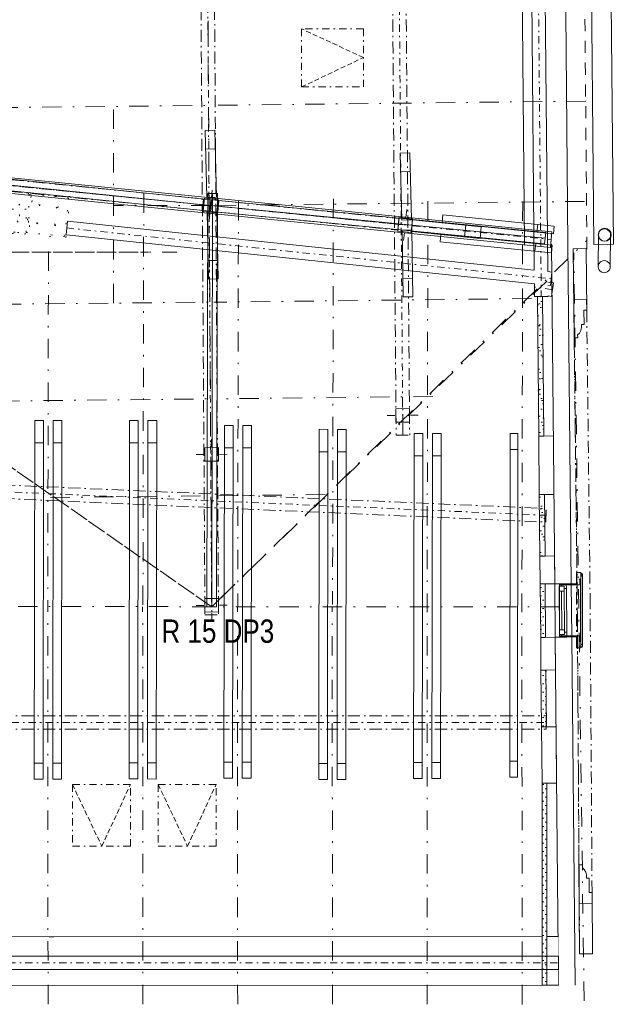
# Model space of a CAD drawing. Header units: millimetres. Extents: x -60701 to 301, y -7236 to 19148.
# Tile 4 of 5: x -6062 to 74, y 155 to 10323. Entities that reach past the tile are written whole.
import ezdxf
from ezdxf.enums import TextEntityAlignment as Align

# ---------------------------------------------------------------- set-up
doc = ezdxf.new("R2010")
doc.units = ezdxf.units.MM
doc.header["$MEASUREMENT"] = 0
doc.set_wipeout_variables(frame=1)
for name, pattern in [('Tečkovaná L', [257.5, 15, -242.5]), ('Wipeout_Contour', [1000, 0, -1000]), ('Čerchovaná', [450, 200, -117.5, 15, -117.5]), ('Čerchovaná M', [225, 125, -42.5, 15, -42.5]), ('Čerchovaná S', [175, 75, -42.5, 15, -42.5]), ('čárkovaná 3', [75, 50, -25]), ('Čárkovaná M', [225, 125, -100])]:
    doc.linetypes.add(name, pattern=pattern)
doc.layers.get('0').update_dxf_attribs({"color": 252, "lineweight": 0})
for name, color, linetype, lineweight in [('2D prvky - obecné', 252, 'Continuous', 0), ('3D prvky fasada stavajici', 252, 'Continuous', 0), ('Konstrukce - krov', 252, 'Continuous', 0), ('Konstrukce - nosné', 252, 'Continuous', 0), ('Nové_0', 252, 'Continuous', 0), ('Nové_Konstrukce - krov', 252, 'Continuous', 0), ('Nové_Konstrukce - nosné', 252, 'Continuous', 0), ('Nové_Kresby a obrázky', 252, 'Continuous', 0), ('Nové_TZB - VZT', 252, 'Continuous', 0), ('Nové_Výplně - Povrchové', 252, 'Continuous', 0), ('Nové_Výplně – Řezové', 252, 'Continuous', 0), ('Otvory – Okna', 252, 'Continuous', 0), ('Pož_text', 1, 'Continuous', 35), ('TZB - VZT', 252, 'Continuous', 0)]:
    doc.layers.add(name, color=color, linetype=linetype, lineweight=lineweight)
doc.styles.add('PBŘ popis', font='arial.ttf', dxfattribs={"width": 0.8})
pattern_1 = [(45, (0, 175), (-55.6847, 55.6847), [0, -52.5, 0, -78.75]), (110, (175, 175), (74.0008, 26.9341), [0, -38.5, 0, -66.5])]
pattern_2 = [(0, (0, 0), (0, 86.6025), [0, -50]), (0, (25, 43.3), (0, 86.6025), [0, -50])]

# ---------------------------------------------------------------- blocks, each defined once
blk = doc.blocks.new('Systémový komín s jedním průduchem 25')
at = {"layer": 'Konstrukce - nosné', "color": 254, "linetype": 'Tečkovaná L', "lineweight": 13, "true_color": 0xcccccc}
for p, q in [((-100, -100), (100, 100)), ((-100, 100), (100, -100))]:
    blk.add_line(p, q, dxfattribs=at)
at = {"layer": 'Konstrukce - nosné', "color": 254, "linetype": 'Tečkovaná L', "lineweight": 13, "true_color": 0xcccccc, "flags": 128}
for points in [[(-215, -215), (215, -215), (215, 215), (-215, 215)], [(-200, -200), (200, -200), (200, 200), (-200, 200)], [(-200, -200), (-200, 200), (200, 200), (200, -200)], [(-100, -100), (-100, 100), (100, 100), (100, -100)]]:
    blk.add_lwpolyline(points, close=True, dxfattribs=at)

msp = doc.modelspace()

# ---------------------------------------------------------------- hatches: boundary and pattern name
at = {"layer": 'Nové_Výplně – Řezové', "linetype": 'Continuous'}
h = msp.add_hatch(dxfattribs=at)
h.set_pattern_fill('OMÍTKA_02_0001', color=256, style=0, pattern_type=2)
h.set_pattern_definition(pattern_1)
h.paths.add_polyline_path([(-696, 6024), (-644, 6024), (-657, 7465), (-710, 7465)])
h = msp.add_hatch(dxfattribs=at)
h.set_pattern_fill('OMÍTKA_02_0001', color=256, style=0, pattern_type=2)
h.set_pattern_definition(pattern_1)
h.paths.add_polyline_path([(-685, 4783), (-632, 4784), (-638, 5419), (-691, 5419)])

# ---------------------------------------------------------------- linework, layer by layer
at = {"layer": '2D prvky - obecné', "linetype": 'Čárkovaná M'}
msp.add_line((-199, 7955), (-287, 18114), dxfattribs=at)
at = {"layer": '2D prvky - obecné', "linetype": 'Čerchovaná'}
for q in [(-4141, 14406), (-11329, 9302)]:
    msp.add_line((-4077, 4260), q, dxfattribs=at)
at = {"layer": '3D prvky fasada stavajici', "linetype": 'Continuous'}
for p, q in [((-83, 7773), (-79, 8100)), ((-83, 7773), (-79, 8100)), ((46, 8099), (42, 7772)), ((46, 8099), (42, 7772))]:
    msp.add_line(p, q, dxfattribs=at)
at = {"layer": '3D prvky fasada stavajici', "linetype": 'Continuous', "extrusion": (0, 0, -1)}
for centre, major_axis, start_param, end_param in [((-17, 8100), (44.2, 44.2), 3.936352, 7.077945), ((-17, 8100), (44.2, 44.2), 3.936352, 7.077945), ((-17, 8100), (44.2, 44.2), 3.936352, 7.077945), ((-17, 8100), (44.2, 44.2), 0.794759, 3.936352), ((-17, 8100), (44.2, 44.2), 0.794759, 3.936352), ((-17, 8100), (44.2, 44.2), 0.794759, 3.936352), ((-20, 7773), (-44.2, 44.2), 5.507148, 8.648741), ((-20, 7773), (-44.2, 44.2), 5.507148, 8.648741), ((-20, 7773), (-44.2, 44.2), 5.507148, 8.648741), ((-20, 7773), (44.2, 44.2), 0.794759, 3.936352), ((-20, 7773), (44.2, 44.2), 0.794759, 3.936352), ((-20, 7773), (44.2, 44.2), 0.794759, 3.936352)]:
    msp.add_ellipse(centre, major_axis=major_axis, ratio=1, start_param=start_param, end_param=end_param, dxfattribs=at)
at = {"layer": 'Konstrukce - krov', "linetype": 'Continuous'}
for p, q in [((-837, 17851), (-743, 7736)), ((-697, 17852), (-603, 7721)), ((-11181, 9190), (-4086, 8464)), ((-11181, 9190), (-4086, 8464)), ((-10876, 9162), (-561, 8132)), ((-4044, 9181), (-4144, 9179)), ((-4144, 9179), (-4128, 8488)), ((-4028, 8491), (-4044, 9181)), ((-11194, 9071), (-4098, 8344)), ((-11194, 9071), (-4098, 8344)), ((-11188, 9130), (-4092, 8404)), ((-10892, 9003), (-577, 7972)), ((-4140, 8986), (-4040, 8989)), ((-2028, 8947), (-2128, 8944)), ((-2128, 8944), (-2111, 8254)), ((-2011, 8256), (-2028, 8947)), ((-2123, 8752), (-2023, 8755)), ((-4080, 8483), (-4072, 8563)), ((-4128, 8488), (-4028, 8491)), ((-4119, 8528), (-4127, 4260)), ((-4119, 8528), (-4127, 4260)), ((-4019, 8527), (-4119, 8528)), ((-4019, 8527), (-4119, 8528)), ((-4086, 8464), (-4098, 8344)), ((-4086, 8464), (-4098, 8344)), ((-4075, 8462), (-4086, 8343)), ((-4075, 8462), (-4086, 8343)), ((-4069, 8528), (-4077, 4260)), ((-625, 8126), (-4075, 8462)), ((-625, 8126), (-4075, 8462)), ((-4019, 8527), (-4027, 4260)), ((-4019, 8527), (-4027, 4260)), ((-4168, 8411), (-4247, 8419)), ((-636, 8007), (-4086, 8343)), ((-636, 8007), (-4086, 8343)), ((-630, 8067), (-4081, 8403)), ((-4008, 8396), (-3929, 8388)), ((-2070, 8282), (-2062, 8362)), ((-5583, 8102), (-5569, 8241)), ((-5569, 8241), (-743, 7736)), ((-4124, 8334), (-4024, 8336)), ((-4111, 7644), (-4124, 8334)), ((-4096, 8324), (-4104, 8244)), ((-4024, 8336), (-4011, 7646)), ((-2111, 8254), (-2011, 8256)), ((-2001, 8255), (-2013, 8136)), ((-1292, 8185), (-2001, 8255)), ((-1689, 8308), (-1697, 8229)), ((-1689, 8308), (-1697, 8229)), ((-538, 8192), (-1689, 8308)), ((-2158, 8211), (-2237, 8219)), ((-2109, 8150), (-2009, 8152)), ((-2100, 7460), (-2109, 8150)), ((-2013, 8136), (-1304, 8065)), ((-2009, 8152), (-2000, 7461)), ((-1998, 8195), (-1919, 8187)), ((-1697, 8229), (-546, 8113)), ((-1452, 8201), (-1464, 8081)), ((-1304, 8065), (-1292, 8185)), ((-708, 8209), (-716, 8130)), ((-546, 8113), (-538, 8192)), ((-5583, 8102), (-742, 7595)), ((-2086, 8123), (-2094, 8044)), ((-1709, 8109), (-1717, 8030)), ((-1709, 8109), (-1717, 8030)), ((-558, 7993), (-1709, 8109)), ((-636, 8007), (-625, 8126)), ((-636, 8007), (-625, 8126)), ((-577, 7972), (-561, 8132)), ((-1717, 8030), (-566, 7914)), ((-728, 8010), (-736, 7931)), ((-566, 7914), (-558, 7993)), ((-341, 7957), (-208, 7959)), ((-341, 7957), (-331, 7037)), ((-208, 7959), (-201, 7325)), ((-4115, 7836), (-4015, 7838)), ((-4011, 7646), (-4111, 7644)), ((-2102, 7652), (-2002, 7653)), ((-603, 7721), (-562, 7717)), ((-577, 7578), (-562, 7717)), ((-742, 7595), (-741, 7465)), ((-545, 7604), (-602, 7613)), ((-602, 7581), (-577, 7578)), ((-545, 7604), (-566, 7466)), ((-2000, 7461), (-2100, 7460)), ((-741, 7465), (-601, 7466)), ((-566, 7466), (-601, 7471)), ((-601, 7471), (-601, 7466)), ((-202, 7436), (-335, 7435)), ((-202, 7436), (-201, 7325)), ((-231, 7325), (-229, 7177)), ((-201, 7325), (-231, 7325)), ((-229, 7177), (-255, 7177)), ((-294, 7038), (-331, 7037)), ((-295, 7069), (-294, 7038)), ((-2104, 6317), (-2105, 6397)), ((-2183, 6236), (-2263, 6235)), ((-2023, 6238), (-1943, 6239)), ((-2102, 6157), (-2102, 6077)), ((-4078, 5913), (-4079, 5993)), ((-4158, 5832), (-4238, 5832)), ((-3998, 5834), (-3918, 5835)), ((-4077, 5753), (-4076, 5673)), ((-4078, 4356), (-4079, 4436)), ((-4158, 4275), (-4238, 4274)), ((-3998, 4277), (-3918, 4278)), ((-4127, 4260), (-4027, 4260)), ((-4127, 4260), (-4027, 4260)), ((-4077, 4196), (-4076, 4116)), ((-275, 676), (-281, 1596)), ((-245, 1596), (-281, 1596)), ((-245, 1596), (-244, 1565)), ((-177, 1458), (-203, 1458)), ((-177, 1458), (-176, 1310)), ((-146, 1310), (-176, 1310)), ((-142, 676), (-146, 1310)), ((-146, 1310), (-145, 1199)), ((-145, 1199), (-278, 1198)), ((-142, 676), (-275, 676))]:
    msp.add_line(p, q, dxfattribs=at)
at = {"layer": 'Konstrukce - krov', "linetype": 'Čerchovaná S'}
for p, q in [((-767, 17851), (-671, 7465)), ((-2186, 16399), (-2101, 6033)), ((-4144, 14494), (-4077, 4178)), ((-10884, 9082), (-569, 8052)), ((-7719, 8766), (-4167, 8412)), ((-4008, 8396), (-2148, 8210)), ((-5576, 8172), (-569, 7648)), ((-555, 7535), (-730, 7562))]:
    msp.add_line(p, q, dxfattribs=at)
at = {"layer": 'Konstrukce - krov', "linetype": 'Čerchovaná M'}
for p, q in [((-2256, 16399), (-2171, 6033)), ((-2116, 16400), (-2031, 6034)), ((-4214, 14494), (-4147, 4178)), ((-4074, 14495), (-4007, 4179)), ((-7713, 8826), (-4161, 8472)), ((-7725, 8706), (-4173, 8353)), ((-4173, 8353), (-4161, 8472)), ((-4014, 8336), (-4002, 8455)), ((-4002, 8455), (-2142, 8269)), ((-4014, 8336), (-2154, 8150)), ((-2154, 8150), (-2142, 8269)), ((-2171, 6033), (-2031, 6034)), ((-146, 1310), (-166, 4318)), ((-4147, 4178), (-4007, 4179))]:
    msp.add_line(p, q, dxfattribs=at)
at = {"layer": 'Konstrukce - krov', "linetype": 'Čerchovaná'}
for p, q in [((-211, 9482), (-4111, 9438)), ((-11230, 9363), (-4117, 9438)), ((-10704, 8868), (-4104, 4279)), ((-225, 8447), (-4125, 8404)), ((-9926, 8327), (-5979, 8368)), ((-772, 7443), (-4055, 7406)), ((-8497, 7360), (-4055, 7407)), ((-7165, 6375), (-4095, 6407)), ((-1791, 6432), (-4027, 6407)), ((-5743, 5390), (-4073, 5407)), ((-2904, 5419), (-4015, 5407))]:
    msp.add_line(p, q, dxfattribs=at)
at = {"layer": 'Konstrukce - krov', "linetype": 'Continuous', "flags": 128}
for points in [[(-4165, 8341), (-4025, 8327), (-4011, 8466), (-4151, 8480)], [(-2155, 8140), (-2015, 8126), (-2001, 8265), (-2141, 8279)], [(-2173, 6166), (-2033, 6168), (-2034, 6308), (-2174, 6306)], [(-4147, 5763), (-4007, 5764), (-4008, 5904), (-4148, 5903)], [(-4147, 4205), (-4007, 4207), (-4008, 4347), (-4148, 4345)]]:
    msp.add_lwpolyline(points, close=True, dxfattribs=at)
for points in [[(-335, 7435), (-331, 7120), (-331, 7037)], [(-255, 7177), (-256, 7144), (-263, 7113), (-276, 7087), (-295, 7069)], [(-281, 1596), (-280, 1513), (-278, 1198)], [(-244, 1565), (-226, 1547), (-212, 1521), (-204, 1491), (-203, 1458)]]:
    msp.add_lwpolyline(points, dxfattribs=at)
at = {"layer": 'Konstrukce - krov', "linetype": 'Continuous'}
for p in [(-4088, 8404), (-2078, 8203), (-2103, 6237), (-4078, 5833), (-4078, 4276)]:
    msp.add_point(p, dxfattribs=at)
at = {"layer": 'Konstrukce - nosné', "linetype": 'Tečkovaná L'}
for p, q in [((-5968, 8540), (-6012, 8113)), ((-5954, 8524), (-5995, 8126)), ((-5995, 8126), (-5954, 8524)), ((-5540, 8496), (-5968, 8540)), ((-5556, 8483), (-5954, 8524)), ((-5954, 8524), (-5556, 8483)), ((-5597, 8085), (-5556, 8483)), ((-5556, 8483), (-5597, 8085)), ((-5584, 8069), (-5540, 8496)), ((-5885, 8215), (-5865, 8414)), ((-5885, 8215), (-5666, 8394)), ((-5865, 8414), (-5666, 8394)), ((-5865, 8414), (-5687, 8195)), ((-5666, 8394), (-5687, 8195)), ((-5687, 8195), (-5885, 8215)), ((-6012, 8113), (-5584, 8069)), ((-5995, 8126), (-5597, 8085)), ((-5597, 8085), (-5995, 8126))]:
    msp.add_line(p, q, dxfattribs=at)
at = {"layer": 'Konstrukce - nosné', "linetype": 'Continuous', "flags": 128}
for points in [[(-395, 8006), (-483, 17969)], [(-929, 17552), (-845, 8003)], [(-546, 6025), (-696, 6024)], [(-696, 6024), (-691, 5419)], [(-541, 5420), (-546, 6025)], [(-691, 5419), (-541, 5420)], [(-535, 4785), (-685, 4783)], [(-685, 4783), (-682, 4496)], [(-677, 3943), (-674, 3607)], [(-674, 3607), (-524, 3608)], [(-518, 3022), (-668, 3021)], [(-668, 3021), (-662, 2438)], [(-512, 2440), (-518, 3022)], [(-662, 2438), (-512, 2440)]]:
    msp.add_lwpolyline(points, dxfattribs=at)
at = {"layer": 'Nové_0', "linetype": 'Continuous'}
msp.add_circle((-15, 8102), 66.9, dxfattribs=at)
at = {"layer": 'Nové_Konstrukce - krov', "linetype": 'Čerchovaná'}
for p, q in [((-4780, 8529), (-4788, 4262)), ((-3801, 8448), (-3809, 4261)), ((-2820, 8472), (-2828, 4284)), ((-1843, 8449), (-1851, 4262)), ((-863, 8447), (-871, 4259)), ((-5765, 7928), (-5772, 4262))]:
    msp.add_line(p, q, dxfattribs=at)
at = {"layer": 'Nové_Konstrukce - krov', "linetype": 'Continuous'}
for p, q in [((-5911, 2480), (-5906, 6184)), ((-5906, 6184), (-5816, 6184)), ((-5816, 6184), (-5821, 2479)), ((-5721, 2479), (-5716, 6184)), ((-5716, 6184), (-5626, 6184)), ((-5626, 6184), (-5631, 2479)), ((-4931, 2483), (-4926, 6184)), ((-4926, 6184), (-4836, 6184)), ((-4836, 6184), (-4841, 2483)), ((-4741, 2483), (-4736, 6184)), ((-4736, 6184), (-4646, 6184)), ((-4646, 6184), (-4651, 2482)), ((-3951, 2489), (-3946, 6134)), ((-3946, 6134), (-3856, 6134)), ((-3856, 6134), (-3861, 2489)), ((-3761, 2489), (-3756, 6134)), ((-3756, 6134), (-3666, 6134)), ((-3666, 6134), (-3671, 2489)), ((-2971, 2476), (-2966, 6093)), ((-2966, 6093), (-2876, 6092)), ((-2876, 6092), (-2881, 2476)), ((-2781, 2476), (-2776, 6092)), ((-2776, 6092), (-2686, 6092)), ((-2686, 6092), (-2691, 2476)), ((-1991, 2488), (-1986, 6051)), ((-1986, 6051), (-1896, 6051)), ((-1896, 6051), (-1901, 2488)), ((-1801, 2487), (-1796, 6050)), ((-1796, 6050), (-1706, 6050)), ((-1706, 6050), (-1711, 2487)), ((-997, 2500), (-993, 6050)), ((-993, 6050), (-913, 6050)), ((-913, 6050), (-917, 2500)), ((-5816, 5953), (-5906, 5953)), ((-5626, 5953), (-5716, 5953)), ((-4836, 5953), (-4926, 5953)), ((-4646, 5953), (-4736, 5953)), ((-3857, 5903), (-3947, 5903)), ((-3667, 5903), (-3757, 5903)), ((-2876, 5861), (-2966, 5862)), ((-2686, 5861), (-2776, 5861)), ((-1896, 5820), (-1986, 5820)), ((-1706, 5819), (-1796, 5819)), ((-913, 5883), (-993, 5884)), ((-5821, 2646), (-5911, 2646)), ((-5631, 2646), (-5721, 2646)), ((-4840, 2649), (-4930, 2649)), ((-4650, 2649), (-4740, 2649)), ((-3861, 2656), (-3951, 2656)), ((-3671, 2655), (-3761, 2656)), ((-1900, 2654), (-1990, 2654)), ((-1710, 2654), (-1800, 2654)), ((-917, 2667), (-997, 2667)), ((-2881, 2643), (-2971, 2643)), ((-2691, 2643), (-2781, 2643)), ((-5821, 2479), (-5911, 2480)), ((-5631, 2479), (-5721, 2479)), ((-4841, 2483), (-4931, 2483)), ((-4651, 2482), (-4741, 2483)), ((-3861, 2489), (-3951, 2489)), ((-3671, 2489), (-3761, 2489)), ((-2881, 2476), (-2971, 2476)), ((-2691, 2476), (-2781, 2476)), ((-1901, 2488), (-1991, 2488)), ((-1711, 2487), (-1801, 2487)), ((-917, 2500), (-997, 2500))]:
    msp.add_line(p, q, dxfattribs=at)
at = {"layer": 'Nové_Konstrukce - krov', "linetype": 'Čerchovaná M'}
for p, q in [((-15900, 5939), (-619, 5275)), ((-15906, 5799), (-625, 5135)), ((-625, 5135), (-619, 5275))]:
    msp.add_line(p, q, dxfattribs=at)
at = {"layer": 'Nové_Konstrukce - krov', "linetype": 'Čerchovaná S'}
msp.add_line((-15903, 5869), (-622, 5205), dxfattribs=at)
at = {"layer": 'Nové_Konstrukce - krov', "linetype": 'Continuous', "flags": 128}
for points in [[(-221, 18185), (-126, 8002), (74, 8004), (-23, 18373)], [(-913, 6050), (-917, 2500), (-997, 2500), (-993, 6050)]]:
    msp.add_lwpolyline(points, close=True, dxfattribs=at)
for points in [[(-265, 3962), (-484, 3962)], [(-484, 3962), (-484, 3949)], [(-484, 3949), (-306, 3949)], [(-306, 3949), (-306, 3835)], [(-274, 3949), (-265, 3949)], [(-274, 3901), (-274, 3949)], [(-263, 3901), (-274, 3901)], [(-265, 3949), (-265, 3962)], [(-263, 3876), (-263, 3901)], [(-253, 3873), (-263, 3876)], [(-246, 3864), (-253, 3873)], [(-246, 3853), (-246, 3864)], [(-306, 3835), (-263, 3835)], [(-263, 3841), (-253, 3845)], [(-263, 3835), (-263, 3841)], [(-253, 3845), (-246, 3853)]]:
    msp.add_lwpolyline(points, dxfattribs=at)
at = {"layer": 'Nové_Kresby a obrázky', "linetype": 'Čerchovaná S'}
for p, q in [((-2510, 10229), (-3149, 10229)), ((-3149, 10229), (-3149, 9628)), ((-2510, 9628), (-2510, 10229)), ((-3149, 9628), (-2510, 9628)), ((-4917, 2426), (-5517, 2426)), ((-5517, 2426), (-5517, 1787)), ((-4917, 1787), (-4917, 2426)), ((-4031, 2426), (-4631, 2426)), ((-4631, 2426), (-4631, 1787)), ((-4031, 1787), (-4031, 2426)), ((-5517, 1787), (-4917, 1787)), ((-4631, 1787), (-4031, 1787))]:
    msp.add_line(p, q, dxfattribs=at)
at = {"layer": 'Nové_Kresby a obrázky', "linetype": 'čárkovaná 3'}
for p, q in [((-2510, 9932), (-3149, 10229)), ((-3149, 9628), (-2510, 9932)), ((-5517, 2426), (-5213, 1787)), ((-5213, 1787), (-4917, 2426)), ((-4631, 2426), (-4327, 1787)), ((-4327, 1787), (-4031, 2426))]:
    msp.add_line(p, q, dxfattribs=at)
at = {"layer": 'Nové_TZB - VZT', "linetype": 'Čerchovaná'}
for p, q in [((-5091, 7396), (-5091, 9428)), ((-6615, 7924), (-4731, 7924)), ((-6388, 7924), (-4438, 7924))]:
    msp.add_line(p, q, dxfattribs=at)
at = {"layer": 'Nové_Výplně – Řezové', "linetype": 'Continuous', "flags": 128}
for points in [[(-696, 6024), (-644, 6024), (-657, 7465), (-710, 7465)], [(-685, 4783), (-632, 4784), (-638, 5419), (-691, 5419)]]:
    msp.add_lwpolyline(points, close=True, dxfattribs=at)
at = {"layer": 'Otvory – Okna', "linetype": 'Continuous'}
for p, q in [((-486, 4423), (-482, 4023)), ((-486, 4423), (-436, 4423)), ((-486, 4423), (-482, 4023)), ((-461, 4423), (-457, 4023)), ((-432, 4023), (-436, 4423)), ((-432, 4023), (-482, 4023))]:
    msp.add_line(p, q, dxfattribs=at)
at = {"layer": 'TZB - VZT', "linetype": 'Čerchovaná'}
msp.add_line((-4088, 8404), (-5091, 8404), dxfattribs=at)

# ---------------------------------------------------------------- block references
at = {"layer": 'Konstrukce - nosné', "linetype": 'Tečkovaná L', "zscale": 1000, "rotation": 354.1073914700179}
msp.add_blockref('Systémový komín s jedním průduchem 25', (-6162, 8335), dxfattribs=at)

# ---------------------------------------------------------------- texts
at = {"layer": 'Pož_text', "ltscale": 75, "style": 'PBŘ popis', "width": 0.8}
msp.add_text('R 15 DP3', height=240.6, dxfattribs=at).set_placement((-4014, 4009), align=Align.MIDDLE)

# ---------------------------------------------------------------- wipeouts: each hides what was drawn before it
at = {"linetype": 'Wipeout_Contour', "ltscale": 72986.366159}
msp.add_wipeout([(-306, 4613), (-306, 4499), (-484, 4499), (-484, 4486), (-265, 4486), (-265, 4499), (-274, 4499), (-274, 4547), (-263, 4547), (-263, 4572), (-253, 4575), (-246, 4584), (-246, 4595), (-253, 4603), (-263, 4607), (-263, 4613)], dxfattribs=at).dxf.layer = 'Nové_Výplně – Řezové'
at = {"linetype": 'Wipeout_Contour', "ltscale": 3589.987846}
msp.add_wipeout([(-662, 354), (-612, 354), (-612, 854), (-662, 854)], dxfattribs=at).dxf.layer = 'Nové_Výplně – Řezové'

# ---------------------------------------------------------------- next in the draw order: hatches: boundary and pattern name
at = {"layer": 'Nové_Výplně – Řezové', "linetype": 'Continuous'}
h = msp.add_hatch(dxfattribs=at)
h.set_pattern_fill('OMÍTKA_01_0001', color=256, style=0, pattern_type=2)
h.set_pattern_definition(pattern_2)
h.paths.add_polyline_path([(-306, 4613), (-306, 4499), (-484, 4499), (-484, 4486), (-265, 4486), (-265, 4499), (-274, 4499), (-274, 4547), (-263, 4547), (-263, 4572), (-253, 4575), (-246, 4584), (-246, 4595), (-253, 4603), (-263, 4607), (-263, 4613)])
h = msp.add_hatch(dxfattribs=at)
h.set_pattern_fill('OMÍTKA_01_0001', color=256, style=0, pattern_type=2)
h.set_pattern_definition(pattern_2)
h.paths.add_polyline_path([(-662, 354), (-612, 354), (-612, 854), (-662, 854)])

# ---------------------------------------------------------------- next in the draw order: linework, layer by layer
at = {"layer": 'Konstrukce - krov', "linetype": 'Čerchovaná S'}
msp.add_line((-341, 7957), (-299, 4316), dxfattribs=at)
at = {"layer": 'Konstrukce - krov', "linetype": 'Čerchovaná M'}
for p, q in [((-201, 7325), (-166, 4318)), ((-331, 7037), (-299, 4317))]:
    msp.add_line(p, q, dxfattribs=at)
at = {"layer": 'Konstrukce - nosné', "linetype": 'Continuous'}
for p, q in [((-462, 4498), (-532, 4497)), ((-412, 4498), (-462, 4498)), ((-362, 4499), (-412, 4498))]:
    msp.add_line(p, q, dxfattribs=at)
at = {"layer": 'Konstrukce - nosné', "linetype": 'Continuous', "flags": 128}
for points in [[(-565, 8005), (-532, 4497)], [(-362, 4499), (-395, 8006)], [(-532, 4497), (-535, 4785)], [(-682, 4496), (-532, 4497)]]:
    msp.add_lwpolyline(points, dxfattribs=at)
at = {"layer": 'Nové_Konstrukce - krov', "linetype": 'Continuous'}
for p, q in [((-306, 4613), (-306, 4499)), ((-263, 4613), (-306, 4613)), ((-263, 4613), (-263, 4607)), ((-263, 4607), (-253, 4603)), ((-253, 4603), (-246, 4595)), ((-246, 4584), (-253, 4575)), ((-246, 4595), (-246, 4584)), ((-484, 4499), (-484, 4486)), ((-306, 4499), (-484, 4499)), ((-265, 4486), (-484, 4486)), ((-274, 4547), (-274, 4499)), ((-263, 4547), (-274, 4547)), ((-265, 4499), (-274, 4499)), ((-265, 4499), (-265, 4486)), ((-253, 4575), (-263, 4572)), ((-263, 4572), (-263, 4547))]:
    msp.add_line(p, q, dxfattribs=at)
at = {"layer": 'Nové_Konstrukce - krov', "linetype": 'Čerchovaná M', "flags": 128}
for points in [[(-306, 4613), (-263, 4613)], [(-306, 4613), (-263, 4613)], [(-306, 4499), (-306, 4613)], [(-263, 4613), (-263, 4607)], [(-263, 4607), (-253, 4603)], [(-263, 4607), (-253, 4603)], [(-253, 4603), (-246, 4595)], [(-253, 4603), (-246, 4595)], [(-246, 4584), (-253, 4575)], [(-246, 4595), (-246, 4584)], [(-484, 4499), (-306, 4499)], [(-484, 4499), (-306, 4499)], [(-484, 4486), (-484, 4499)], [(-265, 4486), (-484, 4486)], [(-263, 4547), (-274, 4547)], [(-274, 4547), (-274, 4499)], [(-274, 4499), (-265, 4499)], [(-265, 4499), (-265, 4486)], [(-253, 4575), (-263, 4572)], [(-263, 4572), (-263, 4547)]]:
    msp.add_lwpolyline(points, dxfattribs=at)
at = {"layer": 'Nové_Konstrukce - krov', "linetype": 'Continuous', "flags": 128}
for points in [[(-306, 4499), (-306, 4613)], [(-306, 4613), (-263, 4613)], [(-263, 4613), (-263, 4607)], [(-263, 4607), (-253, 4603)], [(-253, 4603), (-246, 4595)], [(-246, 4584), (-253, 4575)], [(-246, 4595), (-246, 4584)], [(-246, 4584), (-246, 3864)], [(-484, 4499), (-306, 4499)], [(-484, 4486), (-484, 4499)], [(-265, 4486), (-484, 4486)], [(-484, 4486), (-484, 3962)], [(-274, 4547), (-274, 4499)], [(-263, 4547), (-274, 4547)], [(-274, 4499), (-265, 4499)], [(-265, 4499), (-265, 4486)], [(-265, 4486), (-265, 3962)], [(-253, 4575), (-263, 4572)], [(-263, 4572), (-263, 4547)], [(-263, 4547), (-263, 3901)]]:
    msp.add_lwpolyline(points, dxfattribs=at)
at = {"layer": 'Nové_Konstrukce - nosné', "linetype": 'Continuous'}
msp.add_line((-662, 354), (-612, 354), dxfattribs=at)
at = {"layer": 'Otvory – Okna', "linetype": 'Continuous'}
for p, q in [((-462, 4498), (-532, 4497)), ((-462, 4498), (-461, 4473)), ((-412, 4498), (-462, 4498)), ((-412, 4498), (-462, 4498)), ((-362, 4499), (-412, 4498)), ((-411, 4448), (-412, 4498)), ((-486, 4473), (-486, 4423)), ((-436, 4473), (-486, 4473)), ((-461, 4473), (-436, 4473)), ((-436, 4473), (-436, 4448)), ((-436, 4423), (-436, 4473)), ((-436, 4448), (-411, 4448))]:
    msp.add_line(p, q, dxfattribs=at)

# ---------------------------------------------------------------- next in the draw order: wipeouts: each hides what was drawn before it
at = {"linetype": 'Wipeout_Contour', "ltscale": 13508.06395}
msp.add_wipeout([(-618, 3021), (-624, 3607), (-674, 3607), (-668, 3021)], dxfattribs=at).dxf.layer = 'Nové_Výplně – Řezové'

# ---------------------------------------------------------------- next in the draw order: hatches: boundary and pattern name
at = {"layer": 'Nové_Výplně – Řezové', "linetype": 'Continuous'}
h = msp.add_hatch(dxfattribs=at)
h.set_pattern_fill('OMÍTKA_01_0001', color=256, style=0, pattern_type=2)
h.set_pattern_definition(pattern_2)
h.paths.add_polyline_path([(-618, 3021), (-624, 3607), (-674, 3607), (-668, 3021)])

# ---------------------------------------------------------------- next in the draw order: linework, layer by layer
at = {"layer": 'Nové_Konstrukce - krov', "linetype": 'Čerchovaná M'}
for p, q in [((-15945, 3135), (-622, 3136)), ((-622, 2996), (-622, 3136)), ((-15945, 2995), (-622, 2996))]:
    msp.add_line(p, q, dxfattribs=at)
at = {"layer": 'Nové_Konstrukce - krov', "linetype": 'Čerchovaná S'}
msp.add_line((-15945, 3065), (-622, 3066), dxfattribs=at)
at = {"layer": 'Nové_Konstrukce - nosné', "linetype": 'Continuous', "flags": 128}
for points in [[(-624, 3607), (-674, 3607)], [(-674, 3607), (-668, 3021)], [(-618, 3021), (-624, 3607)], [(-668, 3021), (-618, 3021)]]:
    msp.add_lwpolyline(points, dxfattribs=at)

# ---------------------------------------------------------------- next in the draw order: wipeouts: each hides what was drawn before it
at = {"linetype": 'Wipeout_Contour', "ltscale": 62530.97902}
msp.add_wipeout([(-484, 3949), (-306, 3949), (-306, 3835), (-263, 3835), (-263, 3841), (-253, 3845), (-246, 3853), (-246, 3864), (-253, 3873), (-263, 3876), (-263, 3901), (-274, 3901), (-274, 3949), (-265, 3949), (-265, 3962), (-484, 3962)], dxfattribs=at).dxf.layer = 'Nové_Výplně – Řezové'
at = {"linetype": 'Wipeout_Contour', "ltscale": 7172.961356}
msp.add_wipeout([(-662, 2438), (-662, 854), (-612, 854), (-612, 2438)], dxfattribs=at).dxf.layer = 'Nové_Výplně – Řezové'

# ---------------------------------------------------------------- next in the draw order: hatches: boundary and pattern name
at = {"layer": 'Nové_Výplně – Řezové', "linetype": 'Continuous'}
h = msp.add_hatch(dxfattribs=at)
h.set_pattern_fill('OMÍTKA_01_0001', color=256, style=0, pattern_type=2)
h.set_pattern_definition(pattern_2)
h.paths.add_polyline_path([(-484, 3949), (-306, 3949), (-306, 3835), (-263, 3835), (-263, 3841), (-253, 3845), (-246, 3853), (-246, 3864), (-253, 3873), (-263, 3876), (-263, 3901), (-274, 3901), (-274, 3949), (-265, 3949), (-265, 3962), (-484, 3962)])
h = msp.add_hatch(dxfattribs=at)
h.set_pattern_fill('OMÍTKA_01_0001', color=256, style=0, pattern_type=2)
h.set_pattern_definition(pattern_2)
h.paths.add_polyline_path([(-662, 2438), (-662, 854), (-612, 854), (-612, 2438)])

# ---------------------------------------------------------------- next in the draw order: linework, layer by layer
at = {"layer": '2D prvky - obecné', "linetype": 'Čerchovaná'}
msp.add_line((-228, 192), (-334, 7915), dxfattribs=at)
at = {"layer": 'Konstrukce - krov', "linetype": 'Čerchovaná M'}
msp.add_line((-281, 1596), (-299, 4317), dxfattribs=at)
at = {"layer": 'Konstrukce - krov', "linetype": 'Čerchovaná S'}
msp.add_line((-275, 676), (-299, 4317), dxfattribs=at)
at = {"layer": 'Konstrukce - nosné', "linetype": 'Continuous'}
for p, q in [((-456, 3948), (-526, 3947)), ((-406, 3948), (-456, 3948)), ((-356, 3949), (-406, 3948))]:
    msp.add_line(p, q, dxfattribs=at)
at = {"layer": 'Konstrukce - nosné', "linetype": 'Continuous', "flags": 128}
for points in [[(-527, 3945), (-677, 3943)], [(-524, 3608), (-527, 3945)], [(-526, 3947), (-492, 350)], [(-322, 352), (-356, 3949)]]:
    msp.add_lwpolyline(points, dxfattribs=at)
at = {"layer": 'Nové_Konstrukce - krov', "linetype": 'Continuous'}
for p, q in [((-265, 3962), (-484, 3962)), ((-484, 3962), (-484, 3949)), ((-306, 3949), (-484, 3949)), ((-306, 3949), (-306, 3835)), ((-274, 3949), (-274, 3901)), ((-265, 3949), (-274, 3949)), ((-263, 3901), (-274, 3901)), ((-265, 3962), (-265, 3949)), ((-263, 3901), (-263, 3876)), ((-263, 3876), (-253, 3873)), ((-253, 3873), (-246, 3864)), ((-246, 3864), (-246, 3853)), ((-263, 3835), (-306, 3835)), ((-253, 3845), (-263, 3841)), ((-263, 3841), (-263, 3835)), ((-246, 3853), (-253, 3845))]:
    msp.add_line(p, q, dxfattribs=at)
at = {"layer": 'Nové_Konstrukce - krov', "linetype": 'Čerchovaná M', "flags": 128}
for points in [[(-306, 3835), (-306, 4613)], [(-263, 3835), (-263, 4613)], [(-246, 3853), (-246, 4595)], [(-484, 3949), (-484, 4499)], [(-484, 3962), (-484, 3949)], [(-265, 3962), (-484, 3962)], [(-484, 3949), (-306, 3949)], [(-484, 3949), (-306, 3949)], [(-306, 3949), (-306, 3835)], [(-274, 3949), (-265, 3949)], [(-274, 3901), (-274, 3949)], [(-263, 3901), (-274, 3901)], [(-265, 3949), (-265, 3962)], [(-263, 3876), (-263, 3901)], [(-253, 3873), (-263, 3876)], [(-246, 3864), (-253, 3873)], [(-246, 3853), (-246, 3864)], [(-306, 3835), (-263, 3835)], [(-306, 3835), (-263, 3835)], [(-263, 3841), (-253, 3845)], [(-263, 3841), (-253, 3845)], [(-263, 3835), (-263, 3841)], [(-253, 3845), (-246, 3853)], [(-253, 3845), (-246, 3853)]]:
    msp.add_lwpolyline(points, dxfattribs=at)
at = {"layer": 'Nové_Konstrukce - nosné', "linetype": 'Continuous'}
for p, q in [((-662, 854), (-662, 354)), ((-612, 354), (-612, 854))]:
    msp.add_line(p, q, dxfattribs=at)
at = {"layer": 'Nové_Konstrukce - nosné', "linetype": 'Continuous', "flags": 128}
for points in [[(-662, 2438), (-662, 854)], [(-612, 2438), (-662, 2438)], [(-612, 854), (-612, 2438)]]:
    msp.add_lwpolyline(points, dxfattribs=at)
at = {"layer": 'Otvory – Okna', "linetype": 'Continuous'}
for p, q in [((-532, 4497), (-526, 3947)), ((-362, 4499), (-356, 3949)), ((-407, 3998), (-411, 4448)), ((-482, 4023), (-482, 3973)), ((-482, 3973), (-432, 3973)), ((-432, 3973), (-457, 3973)), ((-457, 3973), (-456, 3948)), ((-432, 3973), (-432, 4023)), ((-407, 3998), (-432, 3998)), ((-432, 3998), (-432, 3973)), ((-406, 3948), (-407, 3998)), ((-456, 3948), (-526, 3947)), ((-406, 3948), (-456, 3948)), ((-406, 3948), (-456, 3948)), ((-356, 3949), (-406, 3948))]:
    msp.add_line(p, q, dxfattribs=at)

# ---------------------------------------------------------------- next in the draw order: wipeouts: each hides what was drawn before it
at = {"linetype": 'Wipeout_Contour', "ltscale": 3352.959988}
msp.add_wipeout([(-612, 354), (-494, 354), (-494, 854), (-612, 854)], dxfattribs=at).dxf.layer = 'Nové_Výplně - Povrchové'
at = {"linetype": 'Wipeout_Contour', "ltscale": 17082.183002}
msp.add_wipeout([(-627, 3944), (-632, 4496), (-682, 4496), (-677, 3943)], dxfattribs=at).dxf.layer = 'Nové_Výplně – Řezové'

# ---------------------------------------------------------------- next in the draw order: hatches: boundary and pattern name
at = {"layer": 'Nové_Výplně – Řezové', "linetype": 'Continuous'}
h = msp.add_hatch(dxfattribs=at)
h.set_pattern_fill('OMÍTKA_01_0001', color=256, style=0, pattern_type=2)
h.set_pattern_definition(pattern_2)
h.paths.add_polyline_path([(-627, 3944), (-632, 4496), (-682, 4496), (-677, 3943)])

# ---------------------------------------------------------------- next in the draw order: linework, layer by layer
at = {"layer": '2D prvky - obecné', "linetype": 'Čerchovaná'}
for p, q in [((-4077, 4260), (-205, 8041)), ((-20478, 4272), (-360, 4259))]:
    msp.add_line(p, q, dxfattribs=at)
at = {"layer": 'Konstrukce - krov', "linetype": 'Čerchovaná'}
msp.add_line((-613, 7624), (-4077, 4260), dxfattribs=at)
at = {"layer": 'Konstrukce - krov', "linetype": 'Continuous'}
msp.add_line((-494, 514), (-494, 654), dxfattribs=at)
at = {"layer": 'Nové_Konstrukce - nosné', "linetype": 'Continuous', "flags": 128}
for points in [[(-632, 4496), (-682, 4496)], [(-682, 4496), (-677, 3943)], [(-627, 3944), (-632, 4496)], [(-677, 3943), (-627, 3944)]]:
    msp.add_lwpolyline(points, dxfattribs=at)

# ---------------------------------------------------------------- next in the draw order: wipeouts: each hides what was drawn before it
at = {"linetype": 'Wipeout_Contour', "ltscale": 33553.956569}
msp.add_wipeout([(-662, 854), (-15848, 850), (-15847, 350), (-662, 354)], dxfattribs=at).dxf.layer = 'Nové_Výplně - Povrchové'

# ---------------------------------------------------------------- next in the draw order: linework, layer by layer
at = {"linetype": 'Continuous'}
msp.add_line((-5708, 853), (-5756, 853), dxfattribs=at)
at = {"layer": '2D prvky - obecné', "linetype": 'Continuous'}
msp.add_line((-20184, 347), (-493, 353), dxfattribs=at)
at = {"layer": 'Konstrukce - krov', "linetype": 'Continuous'}
for p, q in [((-20179, 654), (-494, 654)), ((-20179, 514), (-494, 514))]:
    msp.add_line(p, q, dxfattribs=at)
at = {"layer": 'Konstrukce - krov', "linetype": 'Čerchovaná S'}
msp.add_line((-20179, 584), (-494, 584), dxfattribs=at)
at = {"layer": 'Nové_Konstrukce - krov', "linetype": 'Čerchovaná'}
for p, q in [((-5769, 158), (-5772, 4262)), ((-4789, 158), (-4791, 4261)), ((-3809, 157), (-3812, 4261)), ((-2829, 157), (-2832, 4260)), ((-1849, 156), (-1851, 4260)), ((-869, 155), (-871, 4259))]:
    msp.add_line(p, q, dxfattribs=at)
at = {"layer": 'Nové_Konstrukce - nosné', "linetype": 'Continuous'}
for p, q in [((-662, 854), (-662, 354)), ((-612, 354), (-612, 854))]:
    msp.add_line(p, q, dxfattribs=at)
at = {"layer": 'Nové_Konstrukce - nosné', "linetype": 'Continuous', "flags": 128}
for points in [[(-662, 854), (-15848, 850)], [(-494, 854), (-612, 854)], [(-15847, 350), (-494, 354)]]:
    msp.add_lwpolyline(points, dxfattribs=at)

doc.saveas('drawing.dxf')
